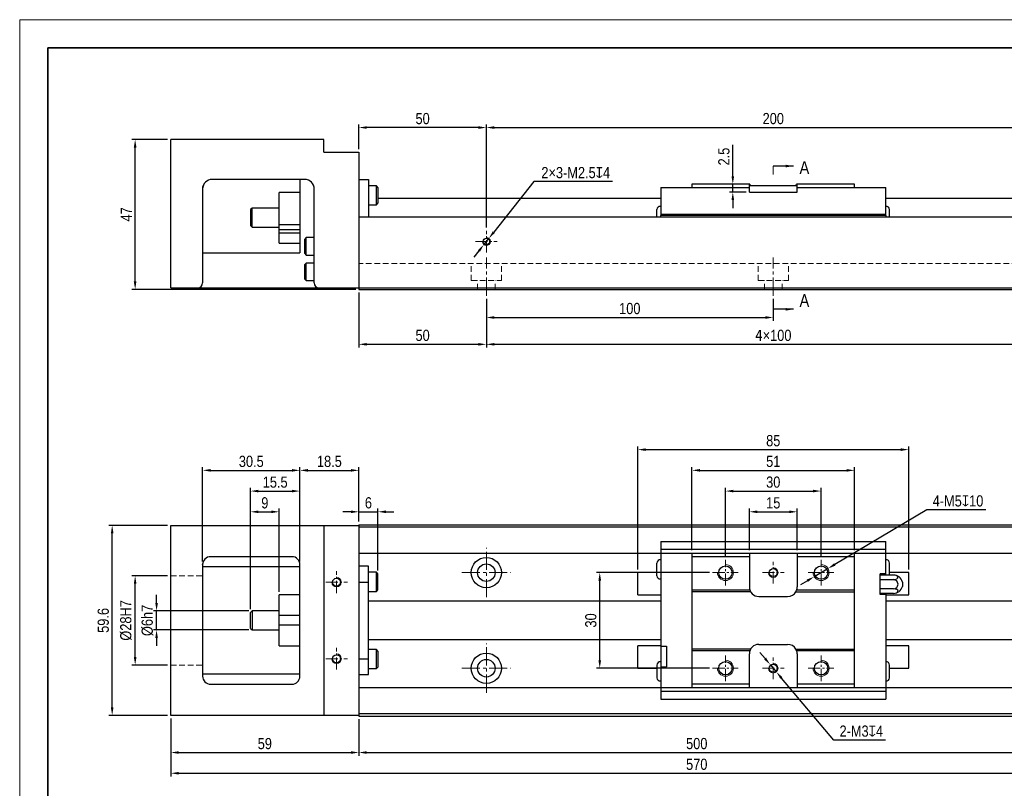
# Model space of a CAD drawing. Header units: millimetres. Extents: x 100 to 3612, y -424 to 856.
# Tile 32 of 45: x 2488 to 2797, y -293 to -52. Entities that reach past the tile are written whole.
import ezdxf

# ---------------------------------------------------------------- set-up
doc = ezdxf.new("R2010")
doc.units = ezdxf.units.MM
doc.linetypes.add('CENTER2', pattern=[28.575, 19.05, -3.175, 3.175, -3.175])
doc.linetypes.add('DASHED', pattern=[19.05, 12.7, -6.35])
doc.layers.get('Defpoints').update_dxf_attribs({"lineweight": 13})
for name, color, linetype, lineweight in [('小粗', 7, 'Continuous', 25), ('标注', 3, 'Continuous', 13), ('点划线', 1, 'CENTER2', 13), ('粗线', 7, 'Continuous', 35), ('细线', 7, 'Continuous', 13), ('虚线', 253, 'DASHED', 13)]:
    doc.layers.add(name, color=color, linetype=linetype, lineweight=lineweight)
doc.styles.add('3.5', font='ARIALN.TTF', dxfattribs={"height": 3.5})
doc.styles.add('7', font='ARIALN.TTF', dxfattribs={"height": 7})
doc.dimstyles.new('A4—对齐', dxfattribs={"dimtxt": 3.5, "dimasz": 2.5, "dimexe": 1, "dimexo": 1, "dimgap": 1, "dimtad": 1, "dimdec": 1, "dimzin": 9, "dimdsep": 46, "dimtxsty": '3.5', "dimcen": 2.5, "dimadec": 0, "dimazin": 0, "dimtm": 1e-09, "dimtfac": 1, "dimtdec": 1, "dimtmove": 0, "dimatfit": 3, "dimfxl": 0, "dimtolj": 1, "dimarcsym": 0})
doc.dimstyles.new('A4—水平', dxfattribs={"dimtxt": 3.5, "dimasz": 2.5, "dimexe": 2, "dimexo": 1, "dimgap": 1, "dimtad": 1, "dimtih": 1, "dimtoh": 1, "dimdec": 1, "dimzin": 12, "dimdsep": 46, "dimtxsty": '3.5', "dimcen": 2.5, "dimadec": 0, "dimazin": 0, "dimtm": 1e-09, "dimtfac": 1, "dimtdec": 1, "dimtmove": 0, "dimatfit": 3, "dimfxl": 0, "dimtolj": 1, "dimarcsym": 0})

# ---------------------------------------------------------------- blocks, each defined once
blk = doc.blocks.new('A4图框')
at = {"layer": '粗线'}
blk.add_lwpolyline([(5, 205), (292, 205), (292, 5), (5, 5)], close=True, dxfattribs=at)
at = {"layer": '细线'}
blk.add_lwpolyline([(0, 210), (297, 210), (297, 0), (0, 0)], close=True, dxfattribs=at)
blk = doc.blocks.new('*D786')
at = {"layer": 'Defpoints', "color": 0, "transparency": 16777216}
for p in [(2524.69, -89.14), (2535.87, -89.14), (2594.87, -136.14)]:
    blk.add_point(p, dxfattribs=at)
at = {"layer": '标注', "color": 0, "lineweight": -2, "transparency": 16777216}
for p, q in [((2534.87, -89.14), (2523.69, -89.14)), ((2524.69, -133.64), (2524.69, -91.64)), ((2593.87, -136.14), (2523.69, -136.14))]:
    blk.add_line(p, q, dxfattribs=at)
at = {"layer": '标注', "color": 0, "transparency": 16777216}
for points in [[(2524.27, -91.64), (2525.1, -91.64), (2524.69, -89.14)], [(2524.27, -133.64), (2525.1, -133.64), (2524.69, -136.14)]]:
    blk.add_solid(points, dxfattribs=at)
at = {"layer": '标注', "color": 0, "transparency": 16777216, "insert": (2521.94, -112.64), "char_height": 3.5, "attachment_point": 5, "rotation": 90, "style": '3.5'}
blk.add_mtext('\\A1;47', dxfattribs=at)
blk = doc.blocks.new('*D787')
at = {"layer": 'Defpoints', "color": 0, "transparency": 16777216}
for p in [(2594.87, -85.38), (2594.87, -93.14), (2634.87, -117.73)]:
    blk.add_point(p, dxfattribs=at)
at = {"layer": '标注', "color": 0, "lineweight": -2, "transparency": 16777216}
for p, q in [((2594.87, -92.14), (2594.87, -84.38)), ((2632.37, -85.38), (2597.37, -85.38)), ((2634.87, -116.73), (2634.87, -84.38))]:
    blk.add_line(p, q, dxfattribs=at)
at = {"layer": '标注', "color": 0, "transparency": 16777216}
for points in [[(2597.37, -84.97), (2597.37, -85.8), (2594.87, -85.38)], [(2632.37, -84.97), (2632.37, -85.8), (2634.87, -85.38)]]:
    blk.add_solid(points, dxfattribs=at)
at = {"layer": '标注', "color": 0, "transparency": 16777216, "insert": (2614.87, -82.59), "char_height": 3.5, "width": 11.7879, "attachment_point": 5, "style": '3.5'}
blk.add_mtext('\\A1;50', dxfattribs=at)
blk = doc.blocks.new('*D788')
at = {"layer": 'Defpoints', "color": 0, "transparency": 16777216}
for p in [(2814.87, -85.38), (2634.87, -117.73), (2814.87, -117.73)]:
    blk.add_point(p, dxfattribs=at)
at = {"layer": '标注', "color": 0, "lineweight": -2, "transparency": 16777216}
for p, q in [((2634.87, -116.73), (2634.87, -84.38)), ((2637.37, -85.38), (2812.37, -85.38)), ((2814.87, -116.73), (2814.87, -84.38))]:
    blk.add_line(p, q, dxfattribs=at)
at = {"layer": '标注', "color": 0, "transparency": 16777216}
for points in [[(2637.37, -84.97), (2637.37, -85.8), (2634.87, -85.38)], [(2812.37, -84.97), (2812.37, -85.8), (2814.87, -85.38)]]:
    blk.add_solid(points, dxfattribs=at)
at = {"layer": '标注', "color": 0, "transparency": 16777216, "insert": (2724.87, -82.59), "char_height": 3.5, "width": 18.6714, "attachment_point": 5, "style": '3.5'}
blk.add_mtext('\\A1;200', dxfattribs=at)
blk = doc.blocks.new('*D789')
at = {"layer": 'Defpoints', "color": 0, "transparency": 16777216}
for p in [(2594.87, -136.14), (2634.87, -138.14), (2634.87, -153.38)]:
    blk.add_point(p, dxfattribs=at)
at = {"layer": '标注', "color": 0, "lineweight": -2, "transparency": 16777216}
for p, q in [((2594.87, -137.14), (2594.87, -154.38)), ((2634.87, -139.14), (2634.87, -154.38)), ((2597.37, -153.38), (2632.37, -153.38))]:
    blk.add_line(p, q, dxfattribs=at)
at = {"layer": '标注', "color": 0, "transparency": 16777216}
for points in [[(2597.37, -152.96), (2597.37, -153.79), (2594.87, -153.38)], [(2632.37, -152.96), (2632.37, -153.79), (2634.87, -153.38)]]:
    blk.add_solid(points, dxfattribs=at)
at = {"layer": '标注', "color": 0, "transparency": 16777216, "insert": (2614.87, -150.59), "char_height": 3.5, "width": 10.0032, "attachment_point": 5, "style": '3.5'}
blk.add_mtext('\\A1;50', dxfattribs=at)
blk = doc.blocks.new('*D790')
at = {"layer": 'Defpoints', "color": 0, "transparency": 16777216}
for p in [(2634.87, -138.14), (2724.87, -138.14), (2724.87, -144.96)]:
    blk.add_point(p, dxfattribs=at)
at = {"layer": '标注', "color": 0, "lineweight": -2, "transparency": 16777216}
for p, q in [((2634.87, -139.14), (2634.87, -145.96)), ((2724.87, -139.14), (2724.87, -145.96)), ((2637.37, -144.96), (2722.37, -144.96))]:
    blk.add_line(p, q, dxfattribs=at)
at = {"layer": '标注', "color": 0, "transparency": 16777216}
for points in [[(2637.37, -144.54), (2637.37, -145.38), (2634.87, -144.96)], [(2722.37, -144.54), (2722.37, -145.38), (2724.87, -144.96)]]:
    blk.add_solid(points, dxfattribs=at)
at = {"layer": '标注', "color": 0, "transparency": 16777216, "insert": (2679.87, -142.17), "char_height": 3.5, "width": 11.0802, "attachment_point": 5, "style": '3.5'}
blk.add_mtext('\\A1;100', dxfattribs=at)
blk = doc.blocks.new('*D791')
at = {"layer": 'Defpoints', "color": 0, "transparency": 16777216}
for p in [(2634.87, -138.14), (2814.87, -138.14), (2814.87, -153.38)]:
    blk.add_point(p, dxfattribs=at)
at = {"layer": '标注', "color": 0, "lineweight": -2, "transparency": 16777216}
for p, q in [((2634.87, -139.14), (2634.87, -154.38)), ((2814.87, -139.14), (2814.87, -154.38)), ((2637.37, -153.38), (2812.37, -153.38))]:
    blk.add_line(p, q, dxfattribs=at)
at = {"layer": '标注', "color": 0, "transparency": 16777216}
for points in [[(2637.37, -152.96), (2637.37, -153.79), (2634.87, -153.38)], [(2812.37, -152.96), (2812.37, -153.79), (2814.87, -153.38)]]:
    blk.add_solid(points, dxfattribs=at)
at = {"layer": '标注', "color": 0, "transparency": 16777216, "insert": (2724.87, -150.59), "char_height": 3.5, "width": 20.1435, "attachment_point": 5, "style": '3.5'}
blk.add_mtext('\\A1;{\\fSimSun|b0|i0|c134|p34;4}×100', dxfattribs=at)
blk = doc.blocks.new('*D616')
at = {"layer": 'Defpoints', "color": 0, "transparency": 16777216}
for p in [(2635.64, -120.16), (2634.09, -122.12)]:
    blk.add_point(p, dxfattribs=at)
at = {"layer": '标注', "color": 0, "lineweight": -2, "transparency": 16777216}
for p, q in [((2649.78, -102.33), (2637.2, -118.2)), ((2674.47, -102.33), (2649.78, -102.33)), ((2634.09, -122.12), (2635.64, -120.16)), ((2632.54, -124.08), (2630.98, -126.04))]:
    blk.add_line(p, q, dxfattribs=at)
at = {"layer": '标注', "color": 0, "transparency": 16777216}
for points in [[(2636.87, -117.94), (2637.52, -118.46), (2635.64, -120.16)], [(2632.21, -123.82), (2632.86, -124.34), (2634.09, -122.12)]]:
    blk.add_solid(points, dxfattribs=at)
at = {"layer": '标注', "color": 0, "transparency": 16777216, "insert": (2662.91, -99.54), "char_height": 3.5, "attachment_point": 5, "style": '3.5'}
blk.add_mtext('\\A1;2×3-M2.5{\\Fgdt|c134;x}4', dxfattribs=at)
blk = doc.blocks.new('*D802')
at = {"layer": 'Defpoints', "color": 0, "transparency": 16777216}
for p in [(2600.87, -205.91), (2594.87, -209.99), (2600.87, -225.37)]:
    blk.add_point(p, dxfattribs=at)
at = {"layer": '标注', "color": 0, "lineweight": -2, "transparency": 16777216}
for p, q in [((2592.37, -205.91), (2589.87, -205.91)), ((2594.87, -208.99), (2594.87, -204.91)), ((2594.87, -205.91), (2600.87, -205.91)), ((2600.87, -224.37), (2600.87, -204.91)), ((2603.37, -205.91), (2605.87, -205.91))]:
    blk.add_line(p, q, dxfattribs=at)
at = {"layer": '标注', "color": 0, "transparency": 16777216}
for points in [[(2592.37, -205.5), (2592.37, -206.33), (2594.87, -205.91)], [(2603.37, -205.5), (2603.37, -206.33), (2600.87, -205.91)]]:
    blk.add_solid(points, dxfattribs=at)
at = {"layer": '标注', "color": 0, "transparency": 16777216, "insert": (2597.87, -203.12), "char_height": 3.5, "attachment_point": 5, "style": '3.5'}
blk.add_mtext('\\A1;6', dxfattribs=at)
blk = doc.blocks.new('*D803')
at = {"layer": 'Defpoints', "color": 0, "transparency": 16777216}
for p in [(2531.41, -236.99), (2561.37, -236.99), (2561.37, -242.99)]:
    blk.add_point(p, dxfattribs=at)
at = {"layer": '标注', "color": 0, "lineweight": -2, "transparency": 16777216}
for p, q in [((2531.41, -234.49), (2531.41, -231.99)), ((2560.37, -236.99), (2530.41, -236.99)), ((2531.41, -242.99), (2531.41, -236.99)), ((2560.37, -242.99), (2530.41, -242.99)), ((2531.41, -245.49), (2531.41, -247.99))]:
    blk.add_line(p, q, dxfattribs=at)
at = {"layer": '标注', "color": 0, "transparency": 16777216}
for points in [[(2531, -234.49), (2531.83, -234.49), (2531.41, -236.99)], [(2531, -245.49), (2531.83, -245.49), (2531.41, -242.99)]]:
    blk.add_solid(points, dxfattribs=at)
at = {"layer": '标注', "color": 0, "transparency": 16777216, "insert": (2528.53, -239.99), "char_height": 3.5, "attachment_point": 5, "rotation": 90, "style": '3.5'}
blk.add_mtext('\\A1;%%C6h7', dxfattribs=at)
blk = doc.blocks.new('*D804')
at = {"layer": 'Defpoints', "color": 0, "transparency": 16777216}
for p in [(2524.69, -225.99), (2535.87, -225.99), (2535.87, -253.99)]:
    blk.add_point(p, dxfattribs=at)
at = {"layer": '标注', "color": 0, "lineweight": -2, "transparency": 16777216}
for p, q in [((2534.87, -225.99), (2523.69, -225.99)), ((2524.69, -251.49), (2524.69, -228.49)), ((2534.87, -253.99), (2523.69, -253.99))]:
    blk.add_line(p, q, dxfattribs=at)
at = {"layer": '标注', "color": 0, "transparency": 16777216}
for points in [[(2524.28, -228.49), (2525.11, -228.49), (2524.69, -225.99)], [(2524.28, -251.49), (2525.11, -251.49), (2524.69, -253.99)]]:
    blk.add_solid(points, dxfattribs=at)
at = {"layer": '标注', "color": 0, "transparency": 16777216, "insert": (2521.81, -239.99), "char_height": 3.5, "attachment_point": 5, "rotation": 90, "style": '3.5'}
blk.add_mtext('\\A1;%%C28H7', dxfattribs=at)
blk = doc.blocks.new('*D805')
at = {"layer": 'Defpoints', "color": 0, "transparency": 16777216}
for p in [(2517.48, -210.19), (2535.87, -210.19), (2535.87, -269.79)]:
    blk.add_point(p, dxfattribs=at)
at = {"layer": '标注', "color": 0, "lineweight": -2, "transparency": 16777216}
for p, q in [((2534.87, -210.19), (2516.48, -210.19)), ((2517.48, -267.29), (2517.48, -212.69)), ((2534.87, -269.79), (2516.48, -269.79))]:
    blk.add_line(p, q, dxfattribs=at)
at = {"layer": '标注', "color": 0, "transparency": 16777216}
for points in [[(2517.07, -212.69), (2517.9, -212.69), (2517.48, -210.19)], [(2517.07, -267.29), (2517.9, -267.29), (2517.48, -269.79)]]:
    blk.add_solid(points, dxfattribs=at)
at = {"layer": '标注', "color": 0, "transparency": 16777216, "insert": (2514.7, -239.99), "char_height": 3.5, "attachment_point": 5, "rotation": 90, "style": '3.5'}
blk.add_mtext('\\A1;59.6', dxfattribs=at)
blk = doc.blocks.new('*D806')
at = {"layer": 'Defpoints', "color": 0, "transparency": 16777216}
for p in [(2535.87, -269.79), (2594.87, -269.99), (2594.87, -281.43)]:
    blk.add_point(p, dxfattribs=at)
at = {"layer": '标注', "color": 0, "lineweight": -2, "transparency": 16777216}
for p, q in [((2535.87, -270.79), (2535.87, -282.43)), ((2594.87, -270.99), (2594.87, -282.43)), ((2538.37, -281.43), (2592.37, -281.43))]:
    blk.add_line(p, q, dxfattribs=at)
at = {"layer": '标注', "color": 0, "transparency": 16777216}
for points in [[(2538.37, -281.01), (2538.37, -281.85), (2535.87, -281.43)], [(2592.37, -281.01), (2592.37, -281.85), (2594.87, -281.43)]]:
    blk.add_solid(points, dxfattribs=at)
at = {"layer": '标注', "color": 0, "transparency": 16777216, "insert": (2565.37, -278.64), "char_height": 3.5, "attachment_point": 5, "style": '3.5'}
blk.add_mtext('\\A1;59', dxfattribs=at)
blk = doc.blocks.new('*D807')
at = {"layer": 'Defpoints', "color": 0, "transparency": 16777216}
for p in [(2535.87, -269.79), (2865.87, -269.29), (2865.87, -287.93)]:
    blk.add_point(p, dxfattribs=at)
at = {"layer": '标注', "color": 0, "lineweight": -2, "transparency": 16777216}
for p, q in [((2535.87, -270.79), (2535.87, -288.93)), ((2865.87, -270.29), (2865.87, -288.93)), ((2538.37, -287.93), (2863.37, -287.93))]:
    blk.add_line(p, q, dxfattribs=at)
at = {"layer": '标注', "color": 0, "transparency": 16777216}
for points in [[(2538.37, -287.51), (2538.37, -288.35), (2535.87, -287.93)], [(2863.37, -287.51), (2863.37, -288.35), (2865.87, -287.93)]]:
    blk.add_solid(points, dxfattribs=at)
at = {"layer": '标注', "color": 0, "transparency": 16777216, "insert": (2700.87, -285.14), "char_height": 3.5, "width": 25.9299, "attachment_point": 5, "style": '3.5'}
blk.add_mtext('\\A1;570', dxfattribs=at)
blk = doc.blocks.new('*D808')
at = {"layer": 'Defpoints', "color": 0, "transparency": 16777216}
for p in [(2594.87, -269.99), (2854.87, -269.99), (2854.87, -281.43)]:
    blk.add_point(p, dxfattribs=at)
at = {"layer": '标注', "color": 0, "lineweight": -2, "transparency": 16777216}
for p, q in [((2594.87, -270.99), (2594.87, -282.43)), ((2854.87, -270.99), (2854.87, -282.43)), ((2597.37, -281.43), (2852.37, -281.43))]:
    blk.add_line(p, q, dxfattribs=at)
at = {"layer": '标注', "color": 0, "transparency": 16777216}
for points in [[(2597.37, -281.01), (2597.37, -281.85), (2594.87, -281.43)], [(2852.37, -281.01), (2852.37, -281.85), (2854.87, -281.43)]]:
    blk.add_solid(points, dxfattribs=at)
at = {"layer": '标注', "color": 0, "transparency": 16777216, "insert": (2700.87, -278.64), "char_height": 3.5, "width": 18.7578, "attachment_point": 5, "style": '3.5'}
blk.add_mtext('\\A1;500', dxfattribs=at)
blk = doc.blocks.new('*D809')
at = {"layer": 'Defpoints', "color": 0, "transparency": 16777216}
for p in [(2569.87, -205.91), (2569.87, -231.99), (2560.87, -237.49)]:
    blk.add_point(p, dxfattribs=at)
at = {"layer": '标注', "color": 0, "lineweight": -2, "transparency": 16777216}
for p, q in [((2560.87, -236.49), (2560.87, -204.91)), ((2563.37, -205.91), (2567.37, -205.91)), ((2569.87, -230.99), (2569.87, -204.91))]:
    blk.add_line(p, q, dxfattribs=at)
at = {"layer": '标注', "color": 0, "transparency": 16777216}
for points in [[(2563.37, -205.5), (2563.37, -206.33), (2560.87, -205.91)], [(2567.37, -205.5), (2567.37, -206.33), (2569.87, -205.91)]]:
    blk.add_solid(points, dxfattribs=at)
at = {"layer": '标注', "color": 0, "transparency": 16777216, "insert": (2565.37, -203.12), "char_height": 3.5, "attachment_point": 5, "style": '3.5'}
blk.add_mtext('\\A1;9', dxfattribs=at)
blk = doc.blocks.new('*D810')
at = {"layer": 'Defpoints', "color": 0, "transparency": 16777216}
for p in [(2576.37, -199.41), (2576.37, -222.49), (2560.87, -237.49)]:
    blk.add_point(p, dxfattribs=at)
at = {"layer": '标注', "color": 0, "lineweight": -2, "transparency": 16777216}
for p, q in [((2560.87, -236.49), (2560.87, -198.41)), ((2563.37, -199.41), (2573.87, -199.41)), ((2576.37, -221.49), (2576.37, -198.41))]:
    blk.add_line(p, q, dxfattribs=at)
at = {"layer": '标注', "color": 0, "transparency": 16777216}
for points in [[(2563.37, -199), (2563.37, -199.83), (2560.87, -199.41)], [(2573.87, -199), (2573.87, -199.83), (2576.37, -199.41)]]:
    blk.add_solid(points, dxfattribs=at)
at = {"layer": '标注', "color": 0, "transparency": 16777216, "insert": (2568.62, -196.62), "char_height": 3.5, "attachment_point": 5, "style": '3.5'}
blk.add_mtext('\\A1;15.5', dxfattribs=at)
blk = doc.blocks.new('*D811')
at = {"layer": 'Defpoints', "color": 0, "transparency": 16777216}
for p in [(2576.37, -192.91), (2545.87, -222.49), (2576.37, -222.49)]:
    blk.add_point(p, dxfattribs=at)
at = {"layer": '标注', "color": 0, "lineweight": -2, "transparency": 16777216}
for p, q in [((2545.87, -221.49), (2545.87, -191.91)), ((2548.37, -192.91), (2573.87, -192.91)), ((2576.37, -221.49), (2576.37, -191.91))]:
    blk.add_line(p, q, dxfattribs=at)
at = {"layer": '标注', "color": 0, "transparency": 16777216}
for points in [[(2548.37, -192.5), (2548.37, -193.33), (2545.87, -192.91)], [(2573.87, -192.5), (2573.87, -193.33), (2576.37, -192.91)]]:
    blk.add_solid(points, dxfattribs=at)
at = {"layer": '标注', "color": 0, "transparency": 16777216, "insert": (2561.12, -190.12), "char_height": 3.5, "attachment_point": 5, "style": '3.5'}
blk.add_mtext('\\A1;30.5', dxfattribs=at)
blk = doc.blocks.new('*D812')
at = {"layer": 'Defpoints', "color": 0, "transparency": 16777216}
for p in [(2594.87, -192.91), (2594.87, -209.99), (2576.37, -222.49)]:
    blk.add_point(p, dxfattribs=at)
at = {"layer": '标注', "color": 0, "lineweight": -2, "transparency": 16777216}
for p, q in [((2576.37, -221.49), (2576.37, -191.91)), ((2578.87, -192.91), (2592.37, -192.91)), ((2594.87, -208.99), (2594.87, -191.91))]:
    blk.add_line(p, q, dxfattribs=at)
at = {"layer": '标注', "color": 0, "transparency": 16777216}
for points in [[(2578.87, -192.5), (2578.87, -193.33), (2576.37, -192.91)], [(2592.37, -192.5), (2592.37, -193.33), (2594.87, -192.91)]]:
    blk.add_solid(points, dxfattribs=at)
at = {"layer": '标注', "color": 0, "transparency": 16777216, "insert": (2585.62, -190.12), "char_height": 3.5, "attachment_point": 5, "style": '3.5'}
blk.add_mtext('\\A1;18.5', dxfattribs=at)
blk = doc.blocks.new('*D813')
at = {"layer": 'Defpoints', "color": 0, "transparency": 16777216}
for p in [(2739.87, -199.41), (2709.87, -220.94), (2739.87, -220.94)]:
    blk.add_point(p, dxfattribs=at)
at = {"layer": '标注', "color": 0, "lineweight": -2, "transparency": 16777216}
for p, q in [((2709.87, -219.94), (2709.87, -198.41)), ((2712.37, -199.41), (2737.37, -199.41)), ((2739.87, -219.94), (2739.87, -198.41))]:
    blk.add_line(p, q, dxfattribs=at)
at = {"layer": '标注', "color": 0, "transparency": 16777216}
for points in [[(2712.37, -199), (2712.37, -199.83), (2709.87, -199.41)], [(2737.37, -199), (2737.37, -199.83), (2739.87, -199.41)]]:
    blk.add_solid(points, dxfattribs=at)
at = {"layer": '标注', "color": 0, "transparency": 16777216, "insert": (2724.87, -196.62), "char_height": 3.5, "attachment_point": 5, "style": '3.5'}
blk.add_mtext('\\A1;30', dxfattribs=at)
blk = doc.blocks.new('*D814')
at = {"layer": 'Defpoints', "color": 0, "transparency": 16777216}
for p in [(2767.37, -186.41), (2682.37, -224.99), (2767.37, -224.99)]:
    blk.add_point(p, dxfattribs=at)
at = {"layer": '标注', "color": 0, "lineweight": -2, "transparency": 16777216}
for p, q in [((2682.37, -223.99), (2682.37, -185.41)), ((2684.87, -186.41), (2764.87, -186.41)), ((2767.37, -223.99), (2767.37, -185.41))]:
    blk.add_line(p, q, dxfattribs=at)
at = {"layer": '标注', "color": 0, "transparency": 16777216}
for points in [[(2684.87, -186), (2684.87, -186.83), (2682.37, -186.41)], [(2764.87, -186), (2764.87, -186.83), (2767.37, -186.41)]]:
    blk.add_solid(points, dxfattribs=at)
at = {"layer": '标注', "color": 0, "transparency": 16777216, "insert": (2724.87, -183.62), "char_height": 3.5, "attachment_point": 5, "style": '3.5'}
blk.add_mtext('\\A1;85', dxfattribs=at)
blk = doc.blocks.new('*D815')
at = {"layer": 'Defpoints', "color": 0, "transparency": 16777216}
for p in [(2712.18, -103.14), (2717.37, -103.14), (2717.37, -105.64)]:
    blk.add_point(p, dxfattribs=at)
at = {"layer": '标注', "color": 0, "lineweight": -2, "transparency": 16777216}
for p, q in [((2712.18, -100.64), (2712.18, -90.84)), ((2716.37, -103.14), (2711.18, -103.14)), ((2712.18, -105.64), (2712.18, -103.14)), ((2716.37, -105.64), (2711.18, -105.64)), ((2712.18, -108.14), (2712.18, -110.64))]:
    blk.add_line(p, q, dxfattribs=at)
at = {"layer": '标注', "color": 0, "transparency": 16777216}
for points in [[(2711.76, -100.64), (2712.59, -100.64), (2712.18, -103.14)], [(2711.76, -108.14), (2712.59, -108.14), (2712.18, -105.64)]]:
    blk.add_solid(points, dxfattribs=at)
at = {"layer": '标注', "color": 0, "transparency": 16777216, "insert": (2709.39, -94.49), "char_height": 3.5, "attachment_point": 5, "rotation": 90, "style": '3.5'}
blk.add_mtext('\\A1;2.5', dxfattribs=at)
blk = doc.blocks.new('*D816')
at = {"layer": 'Defpoints', "color": 0, "transparency": 16777216}
for p in [(2670.44, -224.99), (2705.82, -224.99), (2705.82, -254.99)]:
    blk.add_point(p, dxfattribs=at)
at = {"layer": '标注', "color": 0, "lineweight": -2, "transparency": 16777216}
for p, q in [((2704.82, -224.99), (2669.44, -224.99)), ((2670.44, -252.49), (2670.44, -227.49)), ((2704.82, -254.99), (2669.44, -254.99))]:
    blk.add_line(p, q, dxfattribs=at)
at = {"layer": '标注', "color": 0, "transparency": 16777216}
for points in [[(2670.02, -227.49), (2670.86, -227.49), (2670.44, -224.99)], [(2670.02, -252.49), (2670.86, -252.49), (2670.44, -254.99)]]:
    blk.add_solid(points, dxfattribs=at)
at = {"layer": '标注', "color": 0, "transparency": 16777216, "insert": (2667.65, -239.99), "char_height": 3.5, "attachment_point": 5, "rotation": 90, "style": '3.5'}
blk.add_mtext('\\A1;30', dxfattribs=at)
blk = doc.blocks.new('*D817')
at = {"layer": 'Defpoints', "color": 0, "transparency": 16777216}
for p in [(2732.37, -205.91), (2717.37, -218.99), (2732.37, -218.99)]:
    blk.add_point(p, dxfattribs=at)
at = {"layer": '标注', "color": 0, "lineweight": -2, "transparency": 16777216}
for p, q in [((2717.37, -217.99), (2717.37, -204.91)), ((2719.87, -205.91), (2729.87, -205.91)), ((2732.37, -217.99), (2732.37, -204.91))]:
    blk.add_line(p, q, dxfattribs=at)
at = {"layer": '标注', "color": 0, "transparency": 16777216}
for points in [[(2719.87, -205.5), (2719.87, -206.33), (2717.37, -205.91)], [(2729.87, -205.5), (2729.87, -206.33), (2732.37, -205.91)]]:
    blk.add_solid(points, dxfattribs=at)
at = {"layer": '标注', "color": 0, "transparency": 16777216, "insert": (2724.87, -203.12), "char_height": 3.5, "attachment_point": 5, "style": '3.5'}
blk.add_mtext('\\A1;15', dxfattribs=at)
blk = doc.blocks.new('*D818')
at = {"layer": 'Defpoints', "color": 0, "transparency": 16777216}
for p in [(2750.37, -192.91), (2699.37, -218.99), (2750.37, -218.99)]:
    blk.add_point(p, dxfattribs=at)
at = {"layer": '标注', "color": 0, "lineweight": -2, "transparency": 16777216}
for p, q in [((2699.37, -217.99), (2699.37, -191.91)), ((2701.87, -192.91), (2747.87, -192.91)), ((2750.37, -217.99), (2750.37, -191.91))]:
    blk.add_line(p, q, dxfattribs=at)
at = {"layer": '标注', "color": 0, "transparency": 16777216}
for points in [[(2701.87, -192.5), (2701.87, -193.33), (2699.37, -192.91)], [(2747.87, -192.5), (2747.87, -193.33), (2750.37, -192.91)]]:
    blk.add_solid(points, dxfattribs=at)
at = {"layer": '标注', "color": 0, "transparency": 16777216, "insert": (2724.87, -190.12), "char_height": 3.5, "attachment_point": 5, "style": '3.5'}
blk.add_mtext('\\A1;51', dxfattribs=at)
blk = doc.blocks.new('*D819')
at = {"layer": 'Defpoints', "color": 0, "transparency": 16777216}
for p in [(2742.02, -223.72), (2737.71, -226.26)]:
    blk.add_point(p, dxfattribs=at)
at = {"layer": '标注', "color": 0, "lineweight": -2, "transparency": 16777216}
for p, q in [((2773.07, -205.31), (2744.17, -222.44)), ((2791.59, -205.31), (2773.07, -205.31)), ((2737.71, -226.26), (2742.02, -223.72)), ((2735.56, -227.54), (2733.41, -228.81))]:
    blk.add_line(p, q, dxfattribs=at)
at = {"layer": '标注', "color": 0, "transparency": 16777216}
for points in [[(2743.95, -222.08), (2744.38, -222.8), (2742.02, -223.72)], [(2735.35, -227.18), (2735.78, -227.9), (2737.71, -226.26)]]:
    blk.add_solid(points, dxfattribs=at)
at = {"layer": '标注', "color": 0, "transparency": 16777216, "insert": (2782.83, -202.52), "char_height": 3.5, "attachment_point": 5, "style": '3.5'}
blk.add_mtext('\\A1;4-M5{\\Fgdt|c134;x}10', dxfattribs=at)
blk = doc.blocks.new('*D820')
at = {"layer": 'Defpoints', "color": 0, "transparency": 16777216}
for p in [(2723.9, -253.84), (2725.83, -256.14)]:
    blk.add_point(p, dxfattribs=at)
at = {"layer": '标注', "color": 0, "lineweight": -2, "transparency": 16777216}
for p, q in [((2722.29, -251.93), (2720.68, -250.02)), ((2723.9, -253.84), (2725.83, -256.14)), ((2743.85, -277.52), (2727.44, -258.05)), ((2760.1, -277.52), (2743.85, -277.52))]:
    blk.add_line(p, q, dxfattribs=at)
at = {"layer": '标注', "color": 0, "transparency": 16777216}
for points in [[(2722.61, -251.66), (2721.97, -252.2), (2723.9, -253.84)], [(2727.76, -257.78), (2727.12, -258.32), (2725.83, -256.14)]]:
    blk.add_solid(points, dxfattribs=at)
at = {"layer": '标注', "color": 0, "transparency": 16777216, "insert": (2752.49, -274.73), "char_height": 3.5, "attachment_point": 5, "style": '3.5'}
blk.add_mtext('\\A1;2-M3{\\Fgdt|c134;x}4', dxfattribs=at)

msp = doc.modelspace()

# ---------------------------------------------------------------- linework, layer by layer
at = {"layer": '小粗'}
for p, q in [((2583.87, -89.14), (2535.87, -89.14)), ((2535.87, -135.64), (2535.87, -89.14)), ((2583.87, -93.14), (2583.87, -89.14)), ((2583.87, -93.14), (2594.87, -93.14)), ((2594.87, -93.14), (2594.87, -136.14)), ((2577.87, -101.64), (2548.87, -101.64)), ((2576.37, -101.64), (2576.37, -124.64)), ((2594.87, -101.64), (2597.87, -101.64)), ((2597.87, -101.64), (2597.87, -113.34)), ((2545.87, -104.64), (2545.87, -134.14)), ((2580.87, -134.14), (2580.87, -104.64)), ((2600.37, -103.64), (2597.87, -103.64)), ((2600.87, -104.14), (2600.37, -103.64)), ((2600.37, -109.64), (2600.37, -103.64)), ((2600.87, -104.14), (2600.87, -109.14)), ((2689.57, -104.14), (2717.37, -104.14)), ((2689.57, -104.14), (2689.57, -112.94)), ((2717.54, -103.14), (2699.37, -103.14)), ((2699.37, -103.14), (2699.37, -104.14)), ((2717.37, -105.64), (2717.37, -103.14)), ((2731.96, -103.64), (2717.77, -103.64)), ((2750.37, -103.14), (2732.19, -103.14)), ((2732.37, -105.64), (2732.37, -103.14)), ((2732.37, -104.14), (2760.17, -104.14)), ((2750.37, -104.14), (2750.37, -103.14)), ((2760.17, -112.94), (2760.17, -104.14)), ((2569.87, -115.85), (2569.87, -105.78)), ((2576.37, -105.78), (2569.87, -105.78)), ((2689.57, -107.64), (2600.87, -107.64)), ((2717.37, -105.64), (2732.37, -105.64)), ((2854.87, -107.64), (2760.16, -107.64)), ((2561.37, -110.64), (2560.87, -111.14)), ((2560.87, -111.14), (2560.87, -116.14)), ((2569.87, -110.64), (2561.37, -110.64)), ((2561.37, -116.64), (2561.37, -110.64)), ((2597.87, -109.64), (2600.37, -109.64)), ((2600.37, -109.64), (2600.87, -109.14)), ((2688.37, -113.34), (2688.37, -111.14)), ((2761.37, -113.34), (2761.37, -111.14)), ((2594.87, -113.34), (2854.87, -113.34)), ((2760.17, -112.66), (2689.57, -112.66)), ((2689.57, -113.34), (2689.57, -112.94)), ((2760.17, -112.94), (2689.57, -112.94)), ((2760.17, -112.94), (2760.17, -113.34)), ((2560.87, -116.14), (2561.37, -116.64)), ((2561.37, -116.64), (2569.87, -116.64)), ((2569.87, -121.64), (2569.87, -115.85)), ((2576.37, -115.85), (2569.87, -115.85)), ((2569.87, -117.31), (2576.37, -117.31)), ((2576.37, -118.53), (2569.87, -118.53)), ((2578.37, -119.89), (2577.87, -120.39)), ((2577.87, -124.89), (2577.87, -120.39)), ((2580.87, -119.89), (2578.37, -119.89)), ((2578.37, -125.39), (2578.37, -119.89)), ((2569.87, -121.64), (2576.37, -121.64)), ((2545.87, -124.64), (2576.37, -124.64)), ((2577.87, -124.89), (2578.37, -125.39)), ((2578.37, -125.39), (2580.87, -125.39)), ((2578.37, -127.89), (2577.87, -128.39)), ((2577.87, -132.89), (2577.87, -128.39)), ((2580.87, -127.89), (2578.37, -127.89)), ((2578.37, -133.39), (2578.37, -127.89)), ((2535.87, -135.64), (2865.87, -135.64)), ((2577.87, -132.89), (2578.37, -133.39)), ((2578.37, -133.39), (2580.87, -133.39)), ((2594.87, -136.14), (2854.87, -136.14)), ((2594.87, -209.99), (2854.87, -209.99)), ((2594.87, -209.99), (2594.87, -269.99)), ((2535.87, -269.79), (2535.87, -210.19)), ((2535.87, -210.19), (2594.87, -210.19)), ((2583.87, -210.19), (2583.87, -269.79)), ((2594.87, -210.64), (2854.87, -210.64)), ((2689.57, -215.27), (2689.57, -264.71)), ((2689.57, -215.27), (2760.17, -215.27)), ((2760.17, -225.75), (2760.17, -215.27)), ((2854.87, -218.99), (2594.87, -218.99)), ((2760.17, -217.76), (2689.57, -217.76)), ((2699.37, -218.99), (2699.37, -260.99)), ((2717.37, -218.99), (2717.37, -229.49)), ((2732.37, -218.99), (2732.37, -229.49)), ((2750.37, -260.99), (2750.37, -218.99)), ((2573.87, -219.99), (2548.37, -219.99)), ((2688.37, -225.99), (2688.37, -221.99)), ((2717.37, -219.99), (2699.37, -219.99)), ((2750.37, -219.99), (2732.37, -219.99)), ((2761.37, -225.75), (2761.37, -221.99)), ((2545.87, -222.49), (2545.87, -257.49)), ((2576.37, -223.19), (2545.87, -223.19)), ((2576.37, -257.49), (2576.37, -222.49)), ((2597.87, -222.99), (2594.87, -222.99)), ((2597.87, -256.99), (2597.87, -222.99)), ((2600.37, -224.87), (2597.87, -224.87)), ((2600.87, -225.37), (2600.37, -224.87)), ((2600.37, -230.87), (2600.37, -224.87)), ((2600.87, -230.37), (2600.87, -225.37)), ((2688.37, -224.99), (2682.37, -224.99)), ((2682.37, -231.99), (2682.37, -224.99)), ((2758.37, -231.89), (2758.37, -225.39)), ((2760.17, -225.39), (2758.37, -225.39)), ((2767.37, -224.99), (2761.37, -224.99)), ((2767.37, -231.99), (2767.37, -224.99)), ((2594.87, -227.95), (2597.87, -227.95)), ((2762.57, -225.75), (2758.37, -225.75)), ((2758.37, -227.2), (2762.57, -227.2)), ((2765.37, -227.94), (2765.37, -229.34)), ((2597.87, -230.87), (2600.37, -230.87)), ((2600.37, -230.87), (2600.87, -230.37)), ((2717.54, -230.49), (2699.37, -230.49)), ((2717.77, -230.99), (2699.37, -230.99)), ((2731.96, -230.99), (2750.37, -230.99)), ((2750.37, -230.49), (2732.19, -230.49)), ((2762.57, -230.08), (2758.37, -230.08)), ((2762.56, -231.53), (2758.37, -231.53)), ((2760.17, -231.53), (2760.17, -264.71)), ((2576.37, -231.99), (2569.87, -231.99)), ((2569.87, -247.99), (2569.87, -231.99)), ((2689.57, -233.99), (2597.87, -233.99)), ((2682.37, -231.99), (2689.57, -231.99)), ((2720.37, -232.49), (2729.37, -232.49)), ((2760.17, -231.89), (2758.37, -231.89)), ((2854.87, -233.99), (2760.16, -233.99)), ((2760.17, -231.99), (2767.37, -231.99)), ((2561.37, -236.99), (2560.87, -237.49)), ((2560.87, -242.49), (2560.87, -237.49)), ((2569.87, -236.99), (2561.37, -236.99)), ((2561.37, -236.99), (2561.37, -242.99)), ((2576.37, -238.49), (2569.87, -238.49)), ((2560.87, -242.49), (2561.37, -242.99)), ((2561.37, -242.99), (2569.87, -242.99)), ((2576.37, -241.49), (2569.87, -241.49)), ((2597.87, -245.99), (2689.57, -245.99)), ((2760.16, -245.99), (2854.87, -245.99)), ((2569.87, -247.99), (2576.37, -247.99)), ((2600.37, -249.11), (2597.87, -249.11)), ((2600.87, -249.61), (2600.37, -249.11)), ((2600.37, -255.11), (2600.37, -249.11)), ((2600.87, -249.61), (2600.87, -254.61)), ((2689.57, -247.99), (2682.37, -247.99)), ((2682.37, -254.99), (2682.37, -247.99)), ((2689.57, -248.09), (2691.37, -248.09)), ((2691.37, -248.09), (2691.37, -254.59)), ((2717.77, -248.99), (2699.37, -248.99)), ((2717.54, -249.49), (2699.37, -249.49)), ((2720.37, -247.49), (2729.37, -247.49)), ((2731.96, -248.99), (2750.37, -248.99)), ((2750.37, -249.49), (2732.19, -249.49)), ((2767.37, -247.99), (2760.17, -247.99)), ((2767.37, -254.99), (2767.37, -247.99)), ((2594.87, -252.03), (2597.87, -252.03)), ((2717.37, -260.99), (2717.37, -250.49)), ((2732.37, -250.49), (2732.37, -260.99)), ((2597.87, -255.11), (2600.37, -255.11)), ((2600.37, -255.11), (2600.87, -254.61)), ((2682.37, -254.99), (2688.37, -254.99)), ((2688.37, -253.99), (2688.37, -257.99)), ((2689.57, -254.59), (2691.37, -254.59)), ((2761.37, -257.99), (2761.37, -253.99)), ((2761.37, -254.99), (2767.37, -254.99)), ((2545.87, -256.79), (2576.37, -256.79)), ((2594.87, -256.99), (2597.87, -256.99)), ((2548.37, -259.99), (2573.87, -259.99)), ((2594.87, -260.99), (2854.87, -260.99)), ((2689.57, -262.22), (2760.17, -262.22)), ((2717.37, -259.99), (2699.37, -259.99)), ((2750.37, -259.99), (2732.37, -259.99)), ((2689.57, -264.71), (2760.17, -264.71)), ((2594.87, -269.79), (2535.87, -269.79)), ((2854.87, -269.34), (2594.87, -269.34)), ((2594.87, -269.99), (2854.87, -269.99))]:
    msp.add_line(p, q, dxfattribs=at)
for centre, radius in [((2634.87, -121.14), 1.02), ((2634.87, -224.99), 4.75), ((2634.87, -224.99), 2.75), ((2709.87, -224.99), 2.1), ((2724.87, -224.99), 1.25), ((2739.87, -224.99), 2.1), ((2587.87, -227.99), 1.25), ((2587.87, -251.99), 1.25), ((2634.87, -254.99), 4.75), ((2634.87, -254.99), 2.75), ((2709.87, -254.99), 2.1), ((2739.87, -254.99), 2.1), ((2724.87, -254.99), 1.25)]:
    msp.add_circle(centre, radius, dxfattribs=at)
for centre, radius, start, end in [((2548.87, -104.64), 3, 90, 180), ((2577.87, -104.64), 3, 0, 90), ((2720.37, -102.14), 3, 199.4712, 210), ((2689.37, -111.14), 1, 78.463, 180.0001), ((2760.37, -111.14), 1, 359.9999, 101.537), ((2544.37, -134.14), 1.5, 270, 0), ((2582.37, -134.14), 1.5, 180, 270), ((2548.37, -222.49), 2.5, 90, 180), ((2573.87, -222.49), 2.5, 0, 90), ((2689.37, -221.99), 1, 78.463, 180.0001), ((2760.37, -221.99), 1, 359.9999, 101.537), ((2689.37, -225.99), 1, 179.9999, 281.537), ((2762.57, -228.64), 2.89, 14.082, 89.9713), ((2762.57, -228.64), 1.44, 270.1017, 90.0043), ((2720.37, -229.49), 3, 180, 270), ((2729.37, -229.49), 3, 270, 330), ((2729.37, -229.49), 3, 340.5288, 0), ((2762.57, -228.64), 2.89, 270, 345.918), ((2720.37, -250.49), 3, 90, 180), ((2729.37, -250.49), 3, 30, 90), ((2729.37, -250.49), 3, 0, 19.4712), ((2689.37, -253.99), 1, 78.463, 180.0001), ((2760.37, -253.99), 1, 359.9999, 101.537), ((2548.37, -257.49), 2.5, 180, 270), ((2573.87, -257.49), 2.5, 270, 0), ((2689.37, -257.99), 1, 179.9999, 281.537), ((2760.37, -257.99), 1, 258.463, 0.0001)]:
    msp.add_arc(centre, radius, start, end, dxfattribs=at)
for centre, major_axis, ratio, start_param, end_param in [((2729.37, -102.14), (-2.74, 1.21), 1, 3.034044, 3.217806), ((2762.57, -226.47), (1.44, 0), 0.5, 4.712313, 7.852981), ((2729.37, -229.49), (3, 0), 1, 5.759587, 5.943348), ((2762.57, -230.8), (-1.44, 0), 0.5, 1.570197, 4.710613), ((2729.37, -250.49), (3, 0), 1, 0.339837, 0.523599)]:
    msp.add_ellipse(centre, major_axis=major_axis, ratio=ratio, start_param=start_param, end_param=end_param, dxfattribs=at)
for points, knots in [([(2545.89, -104.28), (2545.89, -104.25), (2545.9, -104.2), (2545.91, -104.13), (2545.91, -104.1), (2545.92, -104.05), (2545.93, -104.04), (2545.93, -104.01), (2545.94, -103.99), (2545.96, -103.91), (2545.97, -103.84), (2546, -103.75), (2546.01, -103.73), (2546.02, -103.69), (2546.04, -103.63), (2546.06, -103.57), (2546.08, -103.53)], [0, 0, 0, 0, 0.25, 0.25, 0.375, 0.375, 0.4375, 0.4375, 0.5, 0.5, 0.75, 0.75, 0.8125, 0.8125, 0.875, 1, 1, 1, 1]), ([(2546.08, -221.48), (2546.09, -221.45), (2546.1, -221.43), (2546.1, -221.42), (2546.11, -221.42), (2546.11, -221.42), (2546.11, -221.42), (2546.11, -221.42)], [0, 0, 0, 0, 0.685618, 0.685618, 0.857023, 0.857023, 1, 1, 1, 1]), ([(2546.11, -258.56), (2546.11, -258.56), (2546.11, -258.56), (2546.11, -258.56), (2546.1, -258.56), (2546.1, -258.54), (2546.09, -258.53), (2546.08, -258.5)], [0, 0, 0, 0, 0.142582, 0.142582, 0.314065, 0.314065, 1, 1, 1, 1])]:
    msp.add_open_spline(points, degree=3, knots=knots, dxfattribs=at)
msp.add_open_spline([(2545.87, -222.49), (2545.87, -222.45), (2545.87, -222.38), (2545.87, -222.27), (2545.88, -222.2), (2545.89, -222.16)], degree=3, dxfattribs=at)
at = {"layer": '标注', "const_width": 0.3}
for points in [[(2724.87, -100.12), (2724.87, -97.46)], [(2724.87, -142.39), (2724.87, -139.73)]]:
    msp.add_lwpolyline(points, dxfattribs=at)
at = {"layer": '标注'}
for centre, radius in [((2634.87, -121.14), 1.25), ((2709.87, -224.99), 2.5), ((2724.87, -224.99), 1.5), ((2739.87, -224.99), 2.5), ((2587.87, -227.99), 1.5), ((2587.87, -251.99), 1.5), ((2709.87, -254.99), 2.5), ((2739.87, -254.99), 2.5), ((2724.87, -254.99), 1.5)]:
    msp.add_arc(centre, radius, 180, 90, dxfattribs=at)
at = {"layer": '点划线', "ltscale": 0.2}
for p, q in [((2634.87, -124.55), (2634.87, -117.73)), ((2631.46, -121.14), (2638.27, -121.14)), ((2709.87, -229.03), (2709.87, -220.94)), ((2724.87, -228.4), (2724.87, -221.58)), ((2739.87, -229.03), (2739.87, -220.94)), ((2587.87, -231.4), (2587.87, -224.58)), ((2705.82, -224.99), (2713.91, -224.99)), ((2721.46, -224.99), (2728.27, -224.99)), ((2735.82, -224.99), (2743.91, -224.99)), ((2584.46, -227.99), (2591.27, -227.99)), ((2587.87, -255.4), (2587.87, -248.58)), ((2584.46, -251.99), (2591.27, -251.99)), ((2709.87, -259.03), (2709.87, -250.94)), ((2724.87, -258.4), (2724.87, -251.58)), ((2739.87, -259.03), (2739.87, -250.94)), ((2705.82, -254.99), (2713.91, -254.99)), ((2721.46, -254.99), (2728.27, -254.99)), ((2735.82, -254.99), (2743.91, -254.99))]:
    msp.add_line(p, q, dxfattribs=at)
at = {"layer": '点划线', "ltscale": 0.3}
for p, q in [((2634.87, -138.14), (2634.87, -126.14)), ((2724.87, -138.14), (2724.87, -126.14)), ((2634.87, -232.71), (2634.87, -217.27)), ((2627.15, -224.99), (2642.58, -224.99)), ((2634.87, -262.71), (2634.87, -247.27)), ((2627.15, -254.99), (2642.58, -254.99))]:
    msp.add_line(p, q, dxfattribs=at)
at = {"layer": '虚线', "ltscale": 0.14}
for p, q in [((2854.87, -127.99), (2594.87, -127.99)), ((2630.12, -133.34), (2630.12, -127.99)), ((2639.62, -133.34), (2639.62, -128.14)), ((2720.12, -133.34), (2720.12, -127.99)), ((2729.62, -133.34), (2729.62, -128.14)), ((2630.12, -133.34), (2639.62, -133.34)), ((2632.12, -136.14), (2632.12, -133.34)), ((2637.62, -136.14), (2637.62, -133.34)), ((2720.12, -133.34), (2729.62, -133.34)), ((2722.12, -136.14), (2722.12, -133.34)), ((2727.62, -136.14), (2727.62, -133.34)), ((2535.87, -225.99), (2545.87, -225.99)), ((2535.87, -253.99), (2545.87, -253.99))]:
    msp.add_line(p, q, dxfattribs=at)

# ---------------------------------------------------------------- block references
at = {"layer": '标注', "xscale": 1.772264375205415, "yscale": 1.772264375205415, "zscale": 1.772264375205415}
msp.add_blockref('A4图框', (2488.47, -423.72), dxfattribs=at)

# ---------------------------------------------------------------- texts
at = {"layer": '标注', "char_height": 4, "attachment_point": 1, "style": '7'}
for insert in [(2733.11, -95.94), (2733.11, -137.63)]:
    msp.add_mtext_dynamic_manual_height_columns('A', width=8.7359, gutter_width=35, heights=[0], dxfattribs=dict(at, insert=insert))

# ---------------------------------------------------------------- dimensions: what is measured, and where the dimension line sits
at = {"layer": '标注'}
for base, p1, p2, text, picture, middle in [((2594.87, -85.38), (2634.87, -117.73), (2594.87, -93.14), '50', '*D787', (2614.87, -82.59)), ((2814.87, -85.38), (2634.87, -117.73), (2814.87, -117.73), '200', '*D788', (2724.87, -82.59)), ((2634.87, -153.38), (2594.87, -136.14), (2634.87, -138.14), '50', '*D789', (2614.87, -150.59)), ((2724.87, -144.96), (2634.87, -138.14), (2724.87, -138.14), '100', '*D790', (2679.87, -142.17)), ((2814.87, -153.38), (2634.87, -138.14), (2814.87, -138.14), '{\\fSimSun|b0|i0|c134|p34;4}×100', '*D791', (2724.87, -150.59))]:
    dim = msp.add_linear_dim(base=base, p1=p1, p2=p2, text=text, dimstyle='A4—对齐', dxfattribs=at)
    dim.commit()
    dim.dimension.update_dxf_attribs({"geometry": picture, "text_midpoint": middle})
for base, p1, p2, picture, middle in [((2524.69, -89.14), (2594.87, -136.14), (2535.87, -89.14), '*D786', (2521.94, -112.64)), ((2712.18, -103.14), (2717.37, -105.64), (2717.37, -103.14), '*D815', (2709.39, -94.49)), ((2517.48, -210.19), (2535.87, -269.79), (2535.87, -210.19), '*D805', (2514.7, -239.99)), ((2670.44, -224.99), (2705.82, -254.99), (2705.82, -224.99), '*D816', (2667.65, -239.99))]:
    dim = msp.add_linear_dim(base=base, p1=p1, p2=p2, angle=90, dimstyle='A4—对齐', dxfattribs=at)
    dim.commit()
    dim.dimension.update_dxf_attribs({"geometry": picture, "text_midpoint": middle})
for p1, p2, text, picture, middle in [((2634.09, -122.12), (2635.64, -120.16), '2×3-M2.5{\\Fgdt|c134;x}4', '*D616', (2662.91, -102.33)), ((2737.71, -226.26), (2742.02, -223.72), '4-M5{\\Fgdt|c134;x}10', '*D819', (2782.83, -205.31)), ((2723.9, -253.84), (2725.83, -256.14), '2-M3{\\Fgdt|c134;x}4', '*D820', (2752.49, -277.52))]:
    dim = msp.add_diameter_dim_2p(p1=p1, p2=p2, text=text, dimstyle='A4—水平', dxfattribs=at)
    dim.commit()
    dim.dimension.update_dxf_attribs({"geometry": picture, "text_midpoint": middle, "dimtype": 163})
for base, p1, p2, picture, middle in [((2767.37, -186.41), (2682.37, -224.99), (2767.37, -224.99), '*D814', (2724.87, -186.41)), ((2739.87, -199.41), (2709.87, -220.94), (2739.87, -220.94), '*D813', (2724.87, -199.41))]:
    dim = msp.add_linear_dim(base=base, p1=p1, p2=p2, dimstyle='A4—对齐', dxfattribs=at)
    dim.commit()
    dim.dimension.update_dxf_attribs({"geometry": picture, "text_midpoint": middle, "dimtype": 160})
for base, p1, p2, picture, middle in [((2576.37, -192.91), (2545.87, -222.49), (2576.37, -222.49), '*D811', (2561.12, -190.12)), ((2594.87, -192.91), (2576.37, -222.49), (2594.87, -209.99), '*D812', (2585.62, -190.12)), ((2750.37, -192.91), (2699.37, -218.99), (2750.37, -218.99), '*D818', (2724.87, -190.12)), ((2576.37, -199.41), (2560.87, -237.49), (2576.37, -222.49), '*D810', (2568.62, -196.62)), ((2569.87, -205.91), (2560.87, -237.49), (2569.87, -231.99), '*D809', (2565.37, -203.12)), ((2600.87, -205.91), (2594.87, -209.99), (2600.87, -225.37), '*D802', (2597.87, -203.12)), ((2732.37, -205.91), (2717.37, -218.99), (2732.37, -218.99), '*D817', (2724.87, -203.12)), ((2594.87, -281.43), (2535.87, -269.79), (2594.87, -269.99), '*D806', (2565.37, -278.64))]:
    dim = msp.add_linear_dim(base=base, p1=p1, p2=p2, dimstyle='A4—对齐', dxfattribs=at)
    dim.commit()
    dim.dimension.update_dxf_attribs({"geometry": picture, "text_midpoint": middle})
dim = msp.add_linear_dim(base=(2524.69, -225.99), p1=(2535.87, -253.99), p2=(2535.87, -225.99), angle=90, text='%%C<>H7', dimstyle='A4—对齐', dxfattribs=at)
dim.commit()
dim.dimension.update_dxf_attribs({"geometry": '*D804', "text_midpoint": (2521.81, -239.99)})
dim = msp.add_linear_dim(base=(2531.41, -236.99), p1=(2561.37, -242.99), p2=(2561.37, -236.99), angle=90, text='%%C<>h7', dimstyle='A4—对齐', dxfattribs=at)
dim.commit()
dim.dimension.update_dxf_attribs({"geometry": '*D803', "text_midpoint": (2531.41, -239.99), "dimtype": 160})
for base, p1, p2, text, picture, middle in [((2865.87, -287.93), (2535.87, -269.79), (2865.87, -269.29), '570', '*D807', (2700.87, -287.93)), ((2854.87, -281.43), (2594.87, -269.99), (2854.87, -269.99), '500', '*D808', (2700.87, -281.43))]:
    dim = msp.add_linear_dim(base=base, p1=p1, p2=p2, text=text, dimstyle='A4—对齐', dxfattribs=at)
    dim.commit()
    dim.dimension.update_dxf_attribs({"geometry": picture, "text_midpoint": middle, "dimtype": 160})

# ---------------------------------------------------------------- leaders
for points in [[(2731.26, -97.46), (2724.87, -97.46)], [(2731.26, -142.39), (2724.87, -142.39)]]:
    msp.add_leader(points, dimstyle='A4—对齐', override={"dimgap": 1, "dimtad": 0}, dxfattribs=at)

doc.saveas('drawing.dxf')
